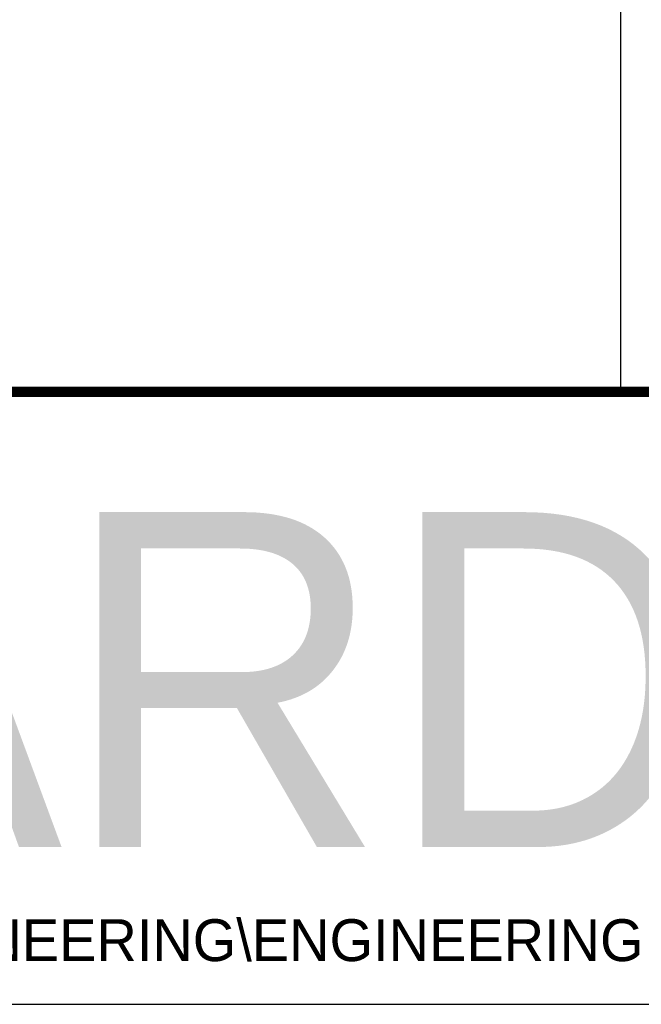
# Model space of a CAD drawing. Extents: x 0 to 123, y 0 to 90.
# Tile 8 of 59: x 45 to 60, y 0 to 24. Entities that reach past the tile are written whole.
import ezdxf

# ---------------------------------------------------------------- set-up
doc = ezdxf.new("R2010")
doc.units = 0
doc.header["$MEASUREMENT"] = 0
doc.layers.add('TITLE', color=7, linetype='CONTINUOUS')
doc.styles.add('CITYBLUEPRINT', font='cibt____.pfb')

msp = doc.modelspace()

# ---------------------------------------------------------------- linework, layer by layer
at = {"layer": 'TITLE'}
for p, q in [((59.0492749, 89.8789502), (59.0492749, 14.8789502)), ((5.25, 0.25), (117.9080005, 0.25))]:
    msp.add_line(p, q, dxfattribs=at)
at = {"layer": 'TITLE', "const_width": 0.25}
msp.add_lwpolyline([(0.25, 14.8789502), (122.9080005, 14.8789502)], dxfattribs=at)

# ---------------------------------------------------------------- texts
at = {"layer": 'TITLE', "style": 'CITYBLUEPRINT'}
for s, height, p in [('STANDARD ENTRANCES', 8, (2.320764, 4.0066172)), ('S:\\ENGINEERING\\ENGINEERING DRAWINGS\\DETAILS\\(090) STD. ENTRANCES\\STDENTPERIM', 1, (38.8697289, 1.2818034))]:
    msp.add_text(s, height=height, dxfattribs=at).set_placement(p)

doc.saveas('drawing.dxf')
